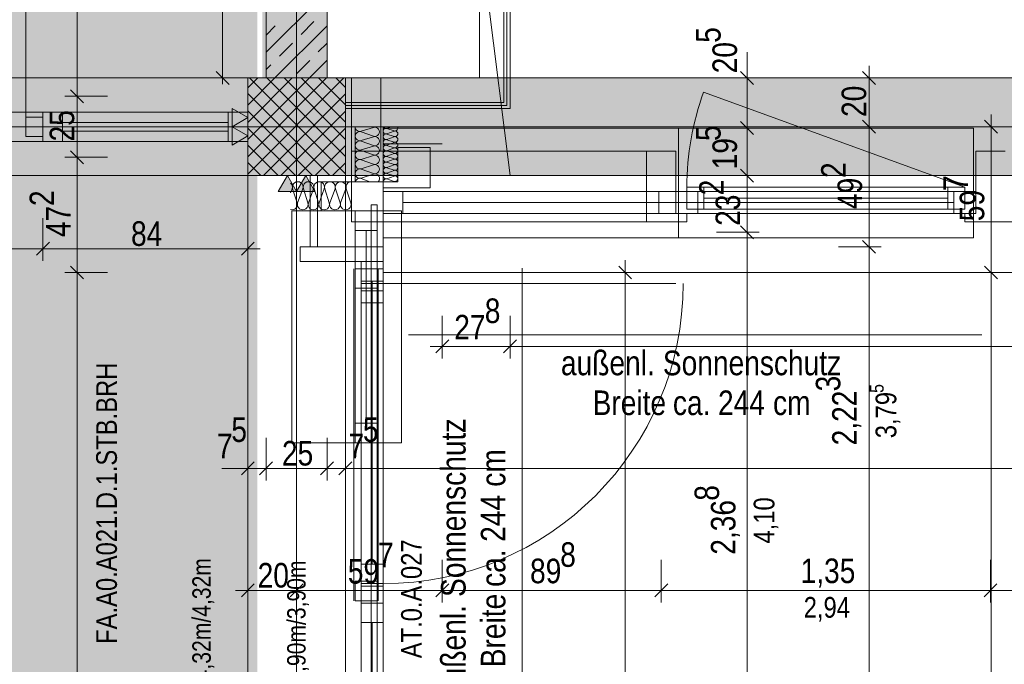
# Model space of a CAD drawing. Extents: x -620 to 300, y 62 to 1162.
# Tile 54 of 93: x -479 to -398, y 566 to 618. Entities that reach past the tile are written whole.
import ezdxf
from ezdxf.lldxf.tags import DXFTag

# ---------------------------------------------------------------- set-up
doc = ezdxf.new("R2010")
doc.units = 0
doc.layers.get('0').update_dxf_attribs({"lineweight": 13})
for name, color, linetype, lineweight, true_color in [('--Bem innen', 9, 'Continuous', 13, 0x808080), ('00 -Bauelemente -Dämmung innen', 7, 'Continuous', 9, 0xff7fe6), ('00 -Bauelemente -Gipskarton', 7, 'Continuous', 9, 0xff7fe6), ('00_Beschriftung UZ', 3, 'Continuous', 35, 0x00ff00), ('30 -33 Aussenwände- 2 nichttragend', 7, 'Continuous', 9, 0x003dff), ('30 -33 Aussenwände- 3 Aussenstützen', 7, 'Continuous', 50, 0x0000dd), ('30 -33 Aussenwände- 7 Fassade_ Elemente', 7, 'Continuous', 9, 0x00aacc), ('30 -34 Innenwände- 1 tragend', 7, 'Continuous', 13, 0xdd0806), ('30 -34 Innenwände- 2 nichttragend', 7, 'Continuous', 18, 0xff7fe6), ('30 -34 Innenwände- 4 Türen_Fenster', 7, 'Continuous', 15, 0x9955ff), ('30 -35 Decken- 1 Konstruktion-Träger- Stahlbeton', 7, 'Continuous', 13, 0x33aa00), ('70 -72 Beschriftung- 1 Beschriftung allgemein', 7, 'Continuous', 9, 0xff6633), ('70 -72 Beschriftung- 2 Beschriftung Bauteile', 7, 'Continuous', 9, 0x9999ff), ('70 -76 Bemaßung- 2 Allgemein', 9, 'Continuous', 5, 0x808080), ('iwb_Layout BA_Markierung', 7, 'Continuous', 9, 0xbadcdc), ('iwb_Schraffur_F30_feuerhemmend', 7, 'Continuous', 13, 0xff934a), ('iwb_Schraffur_Unterzug', 7, 'Continuous', 5, 0xffffcc), ('iwb_Sichtbeton', 2, 'Continuous', 50, 0xffff00), ('iwb_Sichtbeton-Shading', 2, 'Continuous', 50, 0xffff00)]:
    doc.layers.add(name, color=color, linetype=linetype, lineweight=lineweight, true_color=true_color)
doc.layers.add('70 -71 Achsen- 1 Gebäudeachsen', color=7, linetype='STRICHPUNKT2-A06G94JT8I', lineweight=18)
doc.styles.get("Standard").update_dxf_attribs({"font": 'ARIALN.TTF'})
tags = doc.linetypes.add('fein_strichliert-A06G94JU8I', pattern=[4, 1, -2, 1]).pattern_tags.tags
tags[8:9] = [DXFTag(74, 4), DXFTag(75, 0), DXFTag(340, '0'), DXFTag(46, 0.0), DXFTag(50, 0.0), DXFTag(44, 0.0), DXFTag(45, 0.0)]
tags[6:7] = [DXFTag(74, 4), DXFTag(75, 0), DXFTag(340, '0'), DXFTag(46, 0.0), DXFTag(50, 0.0), DXFTag(44, 0.0), DXFTag(45, 0.0)]
tags[4:5] = [DXFTag(74, 4), DXFTag(75, 0), DXFTag(340, '0'), DXFTag(46, 0.0), DXFTag(50, 0.0), DXFTag(44, 0.0), DXFTag(45, 0.0)]
tags = doc.linetypes.add('STRICHPUNKT2-A06G94JT8I', pattern=[12.7, 6.35, -3.175, 0, -3.175]).pattern_tags.tags
tags[10:11] = [DXFTag(74, 4), DXFTag(75, 0), DXFTag(340, '0'), DXFTag(46, 0.0), DXFTag(50, 0.0), DXFTag(44, 0.0), DXFTag(45, 0.0)]
tags[8:9] = [DXFTag(74, 4), DXFTag(75, 0), DXFTag(340, '0'), DXFTag(46, 0.0), DXFTag(50, 0.0), DXFTag(44, 0.0), DXFTag(45, 0.0)]
tags[6:7] = [DXFTag(74, 4), DXFTag(75, 0), DXFTag(340, '0'), DXFTag(46, 0.0), DXFTag(50, 0.0), DXFTag(44, 0.0), DXFTag(45, 0.0)]
tags[4:5] = [DXFTag(74, 4), DXFTag(75, 0), DXFTag(340, '0'), DXFTag(46, 0.0), DXFTag(50, 0.0), DXFTag(44, 0.0), DXFTag(45, 0.0)]

# ---------------------------------------------------------------- blocks, each defined once
blk = doc.blocks.new('Shading-A06G94F78I', base_point=(-458.376, 320.614))
at = {"layer": 'iwb_Sichtbeton-Shading', "color": 51, "true_color": 0xffff7f}
blk.add_solid([(-458.376, 613.614), (-458.976, 613.614), (-458.376, 770.614), (-458.976, 770.614)], dxfattribs=at)
blk = doc.blocks.new('Polygon-A06G94JL8I')
at = {"color": 0, "linetype": 'ByBlock', "lineweight": -2, "ltscale": 0.13}
blk.add_solid([(-459.485, 86.607), (-538.631, 86.396), (-459.318, 1083.814), (-538.631, 1083.814)], dxfattribs=at)
blk = doc.blocks.new('Referenz-A06G94JV8I')
at = {"layer": '00 -Bauelemente -Dämmung innen', "color": 0, "linetype": 'Continuous', "lineweight": -2, "ltscale": 0.13}
for p, q in [((-441.177, 613.614), (-441.177, 775.814)), ((-439.177, 611.614), (-439.177, 775.814)), ((-452.177, 613.614), (-441.177, 613.614)), ((-452.177, 611.614), (-439.177, 611.614))]:
    blk.add_line(p, q, dxfattribs=at)
at = {"layer": '00 -Bauelemente -Gipskarton', "color": 0, "linetype": 'Continuous', "lineweight": -2, "ltscale": 0.13}
for p, q in [((-439.177, 611.614), (-439.177, 775.814)), ((-438.927, 611.364), (-438.927, 775.564)), ((-438.677, 611.114), (-438.677, 775.314)), ((-452.177, 611.614), (-439.177, 611.614)), ((-452.177, 611.364), (-438.927, 611.364)), ((-452.177, 611.114), (-438.677, 611.114))]:
    blk.add_line(p, q, dxfattribs=at)
at = {"layer": '30 -33 Aussenwände- 2 nichttragend', "color": 0, "linetype": 'Continuous', "lineweight": -2, "ltscale": 0.13}
for p, q in [((-455.077, 605.614), (-454.477, 605.614)), ((-455.077, 605.614), (-455.077, 599.774)), ((-454.477, 605.614), (-454.477, 599.774)), ((-455.077, 599.774), (-454.477, 599.774))]:
    blk.add_line(p, q, dxfattribs=at)
at = {"layer": '30 -33 Aussenwände- 3 Aussenstützen', "color": 0, "lineweight": -2}
for p, q in [((-460.177, 612.807), (-459.371, 613.614)), ((-460.177, 611.393), (-457.956, 613.614)), ((-460.177, 609.978), (-456.542, 613.614)), ((-460.177, 608.564), (-455.128, 613.614)), ((-460.177, 607.15), (-453.714, 613.614)), ((-460.177, 605.736), (-452.3, 613.614)), ((-460.034, 613.614), (-452.177, 605.757)), ((-458.62, 613.614), (-452.177, 607.171)), ((-457.206, 613.614), (-452.177, 608.585)), ((-455.792, 613.614), (-452.177, 609.999)), ((-454.377, 613.614), (-452.177, 611.414)), ((-452.963, 613.614), (-452.177, 612.828)), ((-460.177, 612.342), (-453.448, 605.614)), ((-458.885, 605.614), (-452.177, 612.322)), ((-460.177, 610.928), (-454.863, 605.614)), ((-457.471, 605.614), (-452.177, 610.907)), ((-456.177, 610.614), (-456.177, 608.614)), ((-457.177, 609.614), (-455.177, 609.614)), ((-460.177, 609.514), (-456.277, 605.614)), ((-456.057, 605.614), (-452.177, 609.493)), ((-460.177, 608.1), (-457.691, 605.614)), ((-454.643, 605.614), (-452.177, 608.079)), ((-460.177, 606.686), (-459.105, 605.614)), ((-453.228, 605.614), (-452.177, 606.665))]:
    blk.add_line(p, q, dxfattribs=at)
at = {"layer": '30 -33 Aussenwände- 3 Aussenstützen', "color": 0, "linetype": 'Continuous', "lineweight": -2, "ltscale": 0.13}
for p, q in [((-452.177, 613.614), (-460.177, 613.614)), ((-460.177, 613.614), (-460.177, 605.614)), ((-452.177, 605.614), (-452.177, 613.614)), ((-460.177, 605.614), (-452.177, 605.614))]:
    blk.add_line(p, q, dxfattribs=at)
at = {"layer": '30 -33 Aussenwände- 7 Fassade_ Elemente', "color": 0, "linetype": 'Continuous', "lineweight": -2, "ltscale": 0.13}
for p, q in [((-451.677, 607.614), (-451.677, 613.614)), ((-451.677, 613.614), (-449.277, 613.614)), ((-451.677, 613.614), (-451.677, 601.814)), ((-295.677, 613.614), (-451.677, 613.614)), ((-449.277, 613.614), (-449.277, 607.614)), ((-456.177, 608.614), (-456.177, 610.614)), ((-456.177, 610.614), (-456.177, 608.614)), ((-456.177, 608.614), (-456.177, 610.614)), ((-457.177, 609.614), (-455.177, 609.614)), ((-455.177, 609.614), (-457.177, 609.614)), ((-457.177, 609.614), (-455.177, 609.614)), ((-451.377, 605.114), (-451.377, 609.614)), ((-449.077, 609.614), (-449.077, 605.114)), ((-448.78, 609.495), (-448.458, 609.614)), ((-450.877, 609.244), (-449.877, 609.565)), ((-449.877, 608.837), (-450.877, 609.207)), ((-450.877, 608.478), (-449.877, 608.799)), ((-450.877, 608.478), (-449.877, 608.799)), ((-448.78, 609.472), (-448.18, 609.28)), ((-448.18, 609.257), (-448.78, 609.035)), ((-448.78, 609.013), (-448.18, 608.82)), ((-448.78, 609.013), (-448.18, 608.82)), ((-448.18, 608.798), (-448.78, 608.575)), ((-448.18, 608.798), (-448.78, 608.575)), ((-449.877, 608.071), (-450.877, 608.44)), ((-449.877, 608.071), (-450.877, 608.44)), ((-450.877, 607.712), (-449.877, 608.033)), ((-449.077, 605.614), (-449.077, 608.214)), ((-449.077, 608.214), (-444.237, 608.214)), ((-448.78, 608.553), (-448.18, 608.361)), ((-448.78, 608.553), (-448.18, 608.361)), ((-448.18, 608.338), (-448.779, 608.116)), ((-448.779, 608.093), (-448.179, 607.901)), ((-451.677, 601.814), (-451.677, 607.614)), ((-449.277, 607.614), (-451.677, 607.614)), ((-451.677, 607.614), (-427.477, 607.614)), ((-449.877, 607.305), (-450.877, 607.674)), ((-450.877, 606.946), (-449.877, 607.267)), ((-450.877, 606.946), (-449.877, 607.267)), ((-448.179, 607.878), (-448.779, 607.656)), ((-448.779, 607.634), (-448.179, 607.441)), ((-448.179, 607.419), (-448.779, 607.197)), ((-448.779, 607.174), (-448.178, 606.982)), ((-447.877, 605.114), (-447.877, 607.914)), ((-447.877, 607.914), (-445.237, 607.914)), ((-445.237, 607.914), (-445.237, 604.614)), ((-427.477, 607.614), (-427.477, 601.814)), ((-425.077, 607.614), (-427.477, 607.614)), ((-425.077, 602.514), (-425.077, 607.614)), ((-400.477, 607.614), (-400.477, 602.514)), ((-398.077, 607.614), (-400.477, 607.614)), ((-449.877, 606.539), (-450.877, 606.908)), ((-449.877, 606.539), (-450.877, 606.908)), ((-450.877, 606.18), (-449.877, 606.501)), ((-450.877, 606.18), (-449.877, 606.501)), ((-448.178, 606.959), (-448.778, 606.737)), ((-448.778, 606.714), (-448.178, 606.522)), ((-448.178, 606.5), (-448.778, 606.277)), ((-460.177, 605.614), (-449.077, 605.614)), ((-449.877, 605.773), (-450.877, 606.142)), ((-450.877, 605.414), (-449.877, 605.735)), ((-448.778, 606.255), (-448.178, 606.062)), ((-448.178, 606.04), (-448.778, 605.818)), ((-448.178, 606.04), (-448.778, 605.818)), ((-448.778, 605.795), (-448.177, 605.603)), ((-448.778, 605.795), (-448.177, 605.603)), ((-448.177, 605.58), (-448.777, 605.358)), ((-449.077, 605.114), (-451.377, 605.114)), ((-450.877, 605.376), (-450.167, 605.114)), ((-449.077, 605.114), (-447.877, 605.114)), ((-449.077, 604.614), (-449.077, 605.114)), ((-448.777, 605.335), (-448.177, 605.143)), ((-456.55, 604.539), (-456.677, 604.195)), ((-456.507, 604.539), (-456.138, 603.389)), ((-456.094, 603.389), (-455.669, 604.539)), ((-455.626, 604.539), (-455.257, 603.389)), ((-455.214, 603.389), (-454.788, 604.539)), ((-454.745, 604.539), (-454.376, 603.389)), ((-454.333, 603.389), (-453.907, 604.539)), ((-453.864, 604.539), (-453.495, 603.389)), ((-453.452, 603.389), (-453.026, 604.539)), ((-452.983, 604.539), (-452.614, 603.389)), ((-452.571, 603.389), (-452.146, 604.539)), ((-452.102, 604.539), (-451.733, 603.389)), ((-445.237, 604.614), (-449.077, 604.614)), ((-425.077, 604.314), (-425.077, 602.514)), ((-423.277, 604.314), (-425.077, 604.314)), ((-424.877, 602.514), (-424.877, 604.314)), ((-424.877, 604.314), (-400.477, 604.314)), ((-424.177, 602.864), (-424.177, 604.664)), ((-424.177, 602.864), (-424.177, 604.664)), ((-424.177, 604.664), (-422.777, 604.664)), ((-424.177, 604.664), (-401.377, 604.664)), ((-423.277, 602.514), (-423.277, 604.314)), ((-422.777, 604.664), (-422.777, 602.864)), ((-402.777, 602.864), (-402.777, 604.664)), ((-402.777, 604.664), (-401.377, 604.664)), ((-402.277, 602.514), (-402.277, 604.314)), ((-402.277, 604.314), (-400.477, 604.314)), ((-401.377, 604.664), (-401.377, 602.864)), ((-401.377, 604.664), (-401.377, 602.864)), ((-400.477, 604.314), (-400.477, 602.514)), ((-400.477, 604.314), (-400.477, 602.514)), ((-422.777, 603.764), (-402.777, 603.764)), ((-424.177, 602.514), (-425.077, 602.514)), ((-425.077, 602.514), (-423.277, 602.514)), ((-400.477, 602.514), (-424.877, 602.514)), ((-422.777, 602.864), (-424.177, 602.864)), ((-401.377, 602.864), (-424.177, 602.864)), ((-424.177, 601.814), (-424.177, 602.514)), ((-401.377, 602.864), (-402.777, 602.864)), ((-400.477, 602.514), (-402.277, 602.514)), ((-400.477, 602.514), (-401.377, 602.514)), ((-401.377, 602.514), (-401.377, 601.814)), ((-427.477, 601.814), (-451.677, 601.814)), ((-451.677, 601.814), (-449.077, 601.814)), ((-449.077, 601.814), (-449.077, 597.674)), ((-427.477, 601.814), (-424.177, 601.814)), ((-401.377, 601.814), (-397.177, 601.814)), ((-455.877, 599.774), (-449.077, 599.774)), ((-455.877, 598.574), (-455.877, 599.774)), ((-455.877, 599.774), (-449.077, 599.774)), ((-455.877, 598.574), (-455.877, 599.774)), ((-449.077, 599.774), (-449.077, 598.574)), ((-449.077, 599.774), (-449.077, 598.574)), ((-449.077, 598.574), (-455.877, 598.574)), ((-449.077, 598.574), (-455.877, 598.574)), ((-449.077, 598.574), (-450.877, 598.574)), ((-450.877, 598.574), (-450.877, 593.927)), ((-450.877, 598.574), (-449.077, 598.574)), ((-450.877, 596.974), (-450.877, 598.574)), ((-450.877, 598.574), (-449.077, 598.574)), ((-450.877, 596.774), (-450.877, 598.574)), ((-449.077, 593.927), (-449.077, 598.574)), ((-449.077, 598.574), (-449.077, 596.974)), ((-449.077, 598.574), (-449.077, 596.774)), ((-451.377, 596.374), (-451.377, 597.974)), ((-451.377, 597.974), (-449.577, 597.974)), ((-450.877, 597.974), (-450.877, 571.974)), ((-449.077, 597.974), (-450.877, 597.974)), ((-449.577, 597.974), (-449.577, 596.374)), ((-449.077, 571.974), (-449.077, 597.974)), ((-449.077, 597.674), (-292.577, 597.674)), ((-440.491, 597.674), (-448.377, 597.674)), ((-449.077, 596.974), (-450.877, 596.974)), ((-449.077, 596.774), (-450.877, 596.774)), ((-450.877, 596.774), (-449.077, 596.774)), ((-450.877, 595.174), (-450.877, 596.774)), ((-449.977, 593.927), (-449.977, 596.974)), ((-449.077, 596.774), (-449.077, 595.174)), ((-449.577, 596.374), (-451.377, 596.374)), ((-450.877, 572.174), (-450.877, 596.174)), ((-450.877, 596.174), (-449.077, 596.174)), ((-449.077, 596.174), (-449.077, 572.174)), ((-449.077, 595.174), (-450.877, 595.174)), ((-449.977, 595.174), (-449.977, 573.774)), ((-450.877, 573.774), (-449.077, 573.774)), ((-450.877, 572.174), (-450.877, 573.774)), ((-449.077, 573.774), (-449.077, 572.174)), ((-451.377, 570.774), (-451.377, 572.374)), ((-451.377, 572.374), (-449.577, 572.374)), ((-450.877, 572.174), (-449.077, 572.174)), ((-450.877, 570.574), (-450.877, 572.174)), ((-449.077, 572.174), (-450.877, 572.174)), ((-449.077, 572.174), (-450.877, 572.174)), ((-450.877, 571.974), (-449.077, 571.974)), ((-449.577, 572.374), (-449.577, 570.774)), ((-449.077, 572.174), (-449.077, 570.574)), ((-449.577, 570.774), (-451.377, 570.774)), ((-450.877, 570.574), (-450.877, 555.914)), ((-449.077, 570.574), (-450.877, 570.574)), ((-450.877, 570.574), (-449.077, 570.574)), ((-450.877, 568.974), (-450.877, 570.574)), ((-449.077, 570.574), (-450.877, 570.574)), ((-449.077, 555.914), (-449.077, 570.574)), ((-449.077, 570.574), (-449.077, 568.974)), ((-449.077, 568.974), (-450.877, 568.974)), ((-449.977, 557.514), (-449.977, 568.974))]:
    blk.add_line(p, q, dxfattribs=at)
at = {"layer": '30 -33 Aussenwände- 7 Fassade_ Elemente', "color": 0, "linetype": 'fein_strichliert-A06G94JU8I', "lineweight": -2, "ltscale": 0.13}
for p, q in [((-401.377, 604.664), (-422.802, 612.462)), ((-451.477, 570.774), (-451.477, 597.974)), ((-449.477, 570.774), (-449.477, 597.974)), ((-425.077, 596.774), (-449.077, 596.774)), ((-449.577, 596.374), (-449.577, 572.374))]:
    blk.add_line(p, q, dxfattribs=at)
at = {"layer": '30 -33 Aussenwände- 7 Fassade_ Elemente', "color": 0, "lineweight": -2}
for p, q in [((-449.077, 609.514), (-449.077, 604.314)), ((-400.677, 609.514), (-449.077, 609.514)), ((-424.877, 609.514), (-449.077, 609.514)), ((-424.877, 604.314), (-424.877, 609.514)), ((-400.677, 609.514), (-424.877, 609.514)), ((-400.677, 604.314), (-400.677, 609.514)), ((-449.077, 604.314), (-449.077, 602.514)), ((-447.477, 604.314), (-449.077, 604.314)), ((-447.477, 604.314), (-402.277, 604.314)), ((-447.477, 604.314), (-447.477, 602.514)), ((-447.477, 604.314), (-426.477, 604.314)), ((-426.477, 604.314), (-426.477, 602.514)), ((-426.477, 604.314), (-424.877, 604.314)), ((-424.877, 604.314), (-424.877, 602.514)), ((-423.277, 604.314), (-424.877, 604.314)), ((-424.177, 602.864), (-424.177, 604.664)), ((-424.177, 604.664), (-422.777, 604.664)), ((-423.277, 602.514), (-423.277, 604.314)), ((-422.777, 602.864), (-422.777, 604.664)), ((-422.777, 604.664), (-402.777, 604.664)), ((-402.777, 602.864), (-402.777, 604.664)), ((-402.777, 604.664), (-401.377, 604.664)), ((-402.277, 602.514), (-402.277, 604.314)), ((-402.277, 604.314), (-400.677, 604.314)), ((-401.377, 604.664), (-401.377, 602.864)), ((-400.677, 604.314), (-400.677, 602.514)), ((-447.477, 603.414), (-426.477, 603.414)), ((-447.477, 603.414), (-402.277, 603.414)), ((-402.777, 603.764), (-422.777, 603.764)), ((-451.377, 602.714), (-456.577, 602.714)), ((-456.577, 602.714), (-456.577, 583.714)), ((-451.377, 601.114), (-451.377, 602.714)), ((-451.377, 602.714), (-449.577, 602.714)), ((-451.377, 602.714), (-449.577, 602.714)), ((-449.577, 602.714), (-447.577, 602.714)), ((-449.577, 602.714), (-449.577, 601.114)), ((-449.077, 600.514), (-449.077, 602.514)), ((-449.077, 602.514), (-447.477, 602.514)), ((-447.577, 602.714), (-447.577, 583.714)), ((-426.477, 602.514), (-447.477, 602.514)), ((-402.277, 602.514), (-447.477, 602.514)), ((-424.877, 602.514), (-426.477, 602.514)), ((-424.877, 602.514), (-424.877, 600.514)), ((-424.877, 602.514), (-423.277, 602.514)), ((-422.777, 602.864), (-424.177, 602.864)), ((-402.277, 602.514), (-423.277, 602.514)), ((-402.777, 602.864), (-422.777, 602.864)), ((-401.377, 602.864), (-402.777, 602.864)), ((-400.677, 602.514), (-402.277, 602.514)), ((-400.677, 602.514), (-400.677, 600.514)), ((-451.377, 585.314), (-451.377, 601.114)), ((-451.377, 601.114), (-449.577, 601.114)), ((-449.577, 601.114), (-451.377, 601.114)), ((-451.377, 601.114), (-449.577, 601.114)), ((-450.477, 585.314), (-450.477, 601.114)), ((-449.577, 601.114), (-449.577, 585.314)), ((-449.577, 601.114), (-449.577, 585.314)), ((-400.677, 600.514), (-449.077, 600.514)), ((-424.877, 600.514), (-449.077, 600.514)), ((-400.677, 600.514), (-424.877, 600.514)), ((-449.577, 585.314), (-451.377, 585.314)), ((-449.577, 585.314), (-451.377, 585.314)), ((-451.377, 585.314), (-451.377, 583.714)), ((-451.377, 585.314), (-449.577, 585.314)), ((-449.577, 583.714), (-449.577, 585.314)), ((-456.577, 583.714), (-451.377, 583.714)), ((-451.377, 583.714), (-449.577, 583.714)), ((-451.377, 583.714), (-449.577, 583.714)), ((-447.577, 583.714), (-449.577, 583.714))]:
    blk.add_line(p, q, dxfattribs=at)
at = {"layer": '30 -33 Aussenwände- 7 Fassade_ Elemente', "color": 0, "linetype": 'fein_strichliert-A06G94JU8I', "lineweight": -2, "ltscale": 0.13}
for centre, major_axis, end_param in [((-401.377, 604.664), (-21.425, 7.798), 0.349066), ((-449.077, 596.774), (0, -24.6), 1.570796)]:
    blk.add_ellipse(centre, major_axis=major_axis, ratio=1, start_param=0, end_param=end_param, dxfattribs=at)
at = {"layer": '30 -33 Aussenwände- 7 Fassade_ Elemente', "color": 0, "linetype": 'Continuous', "lineweight": -2, "ltscale": 0.13}
for centre, major_axis, end_param in [((-450.995, 609.608), (-0.383, 0.005), 1.896254), ((-449.76, 609.201), (-0.117, -0.364), 3.765224), ((-448.851, 609.713), (-0.207, -0.1), 1.434048), ((-448.11, 609.498), (-0.07, -0.219), 2.411197), ((-450.995, 608.842), (0.117, 0.364), 3.764652), ((-450.995, 608.842), (0.117, 0.364), 3.764652), ((-449.76, 608.435), (-0.117, -0.364), 3.765224), ((-449.76, 608.435), (-0.117, -0.364), 3.765224), ((-448.851, 609.254), (-0.186, 0.135), 1.254884), ((-448.85, 608.794), (0.07, 0.219), 3.764652), ((-448.85, 608.794), (-0.186, 0.135), 1.254884), ((-448.851, 609.254), (0.07, 0.219), 1.254884), ((-448.851, 609.254), (-0.186, -0.135), 1.254884), ((-448.85, 608.794), (0.07, 0.219), 1.254884), ((-448.11, 609.039), (-0.07, -0.219), 3.765224), ((-448.11, 609.039), (0.186, 0.135), 1.255075), ((-448.11, 609.039), (-0.07, -0.219), 1.255075), ((-448.109, 608.579), (-0.07, -0.219), 3.765224), ((-448.109, 608.579), (0.186, 0.135), 1.255075), ((-448.11, 609.039), (0.186, -0.135), 1.255075), ((-450.995, 608.076), (0.117, 0.364), 3.764652), ((-450.995, 608.076), (0.117, 0.364), 3.764652), ((-449.76, 607.669), (-0.117, -0.364), 3.765224), ((-448.85, 608.334), (0.07, 0.219), 3.764652), ((-448.85, 608.334), (-0.186, 0.135), 1.254884), ((-448.85, 607.875), (0.07, 0.219), 3.764652), ((-448.85, 608.794), (-0.186, -0.135), 1.254884), ((-448.85, 608.334), (0.07, 0.219), 1.254884), ((-448.85, 608.334), (-0.186, -0.135), 1.254884), ((-448.109, 608.579), (-0.07, -0.219), 1.255075), ((-448.109, 608.12), (-0.07, -0.219), 3.765224), ((-448.109, 608.579), (0.186, -0.135), 1.255075), ((-450.995, 607.31), (0.117, 0.364), 3.764652), ((-450.995, 607.31), (-0.31, 0.225), 1.254884), ((-450.995, 607.31), (0.117, 0.364), 1.254884), ((-449.76, 606.903), (-0.117, -0.364), 3.765224), ((-449.76, 606.903), (0.31, 0.225), 1.255075), ((-448.849, 607.415), (0.07, 0.219), 3.764652), ((-448.849, 606.955), (0.07, 0.219), 3.764652), ((-448.109, 607.66), (-0.07, -0.219), 3.765224), ((-448.108, 607.2), (-0.07, -0.219), 3.765224), ((-450.995, 606.544), (0.117, 0.364), 3.764652), ((-450.995, 606.544), (-0.31, 0.225), 1.254884), ((-450.995, 607.31), (-0.31, -0.225), 1.254884), ((-450.995, 606.544), (0.117, 0.364), 1.254884), ((-449.76, 606.903), (-0.117, -0.364), 1.255075), ((-449.76, 606.137), (-0.117, -0.364), 3.765224), ((-449.76, 606.137), (0.31, 0.225), 1.255075), ((-449.76, 606.903), (0.31, -0.225), 1.255075), ((-449.76, 606.137), (0.31, -0.225), 1.255075), ((-448.848, 606.496), (0.07, 0.219), 3.764652), ((-448.108, 606.741), (-0.07, -0.219), 3.765224), ((-448.107, 606.281), (-0.07, -0.219), 3.765224), ((-450.995, 605.778), (-0.31, 0.225), 1.254884), ((-450.995, 606.544), (-0.31, -0.225), 1.254884), ((-450.995, 605.778), (0.117, 0.364), 1.254884), ((-450.995, 605.778), (-0.31, -0.225), 1.254884), ((-449.76, 606.137), (-0.117, -0.364), 1.255075), ((-449.76, 605.371), (0.283, -0.257), 2.619647), ((-448.848, 606.036), (0.07, 0.219), 3.764652), ((-448.848, 606.036), (0.07, 0.219), 3.764652), ((-448.848, 605.576), (0.07, 0.219), 3.764652), ((-448.848, 605.576), (0.07, 0.219), 3.764652), ((-448.107, 605.821), (-0.07, -0.219), 3.765224), ((-448.107, 605.821), (-0.07, -0.219), 3.765224), ((-448.107, 605.362), (-0.07, -0.219), 3.765224), ((-456.969, 604.674), (0.419, -0.135), 1.157172), ((-456.088, 604.674), (-0.258, 0.356), 1.254884), ((-456.088, 604.674), (0.258, 0.356), 1.254884), ((-456.088, 604.674), (0.419, -0.135), 1.254884), ((-455.207, 604.674), (0.419, -0.135), 3.764652), ((-455.207, 604.674), (-0.258, 0.356), 1.254884), ((-455.207, 604.674), (0.258, 0.356), 1.254884), ((-455.207, 604.674), (0.419, -0.135), 1.254884), ((-454.326, 604.674), (0.419, -0.135), 3.764652), ((-454.326, 604.674), (-0.258, 0.356), 1.254884), ((-454.326, 604.674), (0.258, 0.356), 1.254884), ((-454.326, 604.674), (0.419, -0.135), 1.254884), ((-453.445, 604.674), (0.419, -0.135), 3.764652), ((-452.564, 604.674), (0.419, -0.135), 3.764652), ((-451.683, 604.674), (0.006, 0.44), 1.896254), ((-450.995, 605.012), (0.117, 0.364), 1.613483), ((-448.847, 605.117), (0.07, 0.219), 1.896254), ((-456.557, 603.254), (-0.121, -0.423), 2.160679), ((-455.676, 603.254), (-0.419, 0.135), 3.765224), ((-455.676, 603.254), (-0.419, 0.135), 1.255075), ((-455.676, 603.254), (0.258, -0.356), 1.255075), ((-454.795, 603.254), (-0.419, 0.135), 1.255075), ((-454.795, 603.254), (-0.419, 0.135), 3.765224), ((-454.795, 603.254), (0.258, -0.356), 1.255075), ((-453.914, 603.254), (-0.419, 0.135), 3.765224), ((-453.033, 603.254), (-0.419, 0.135), 3.765224), ((-452.152, 603.254), (-0.419, 0.135), 3.765224), ((-455.676, 603.254), (-0.258, -0.356), 1.255075), ((-454.795, 603.254), (-0.258, -0.356), 1.255075)]:
    blk.add_ellipse(centre, major_axis=major_axis, ratio=1, start_param=0, end_param=end_param, dxfattribs=at)
at = {"layer": '30 -34 Innenwände- 1 tragend', "color": 0, "lineweight": -2}
for p, q in [((-458.677, 770.614), (-458.677, 613.614)), ((-453.677, 770.614), (-453.677, 613.614)), ((-458.677, 615.721), (-453.677, 620.721)), ((-458.677, 615.721), (-453.677, 620.721)), ((-458.677, 617.135), (-457.935, 617.878)), ((-458.677, 617.135), (-457.935, 617.878)), ((-457.956, 613.614), (-453.677, 617.893)), ((-457.956, 613.614), (-453.677, 617.893)), ((-455.813, 617.171), (-454.753, 618.232)), ((-455.813, 617.171), (-454.753, 618.232)), ((-457.581, 615.403), (-456.52, 616.464)), ((-457.581, 615.403), (-456.52, 616.464)), ((-454.399, 615.757), (-453.677, 616.478)), ((-454.399, 615.757), (-453.677, 616.478)), ((-458.677, 614.307), (-458.288, 614.696)), ((-458.677, 614.307), (-458.288, 614.696)), ((-456.167, 613.989), (-455.106, 615.05)), ((-456.167, 613.989), (-455.106, 615.05)), ((-455.128, 613.614), (-453.677, 615.064)), ((-455.128, 613.614), (-453.677, 615.064)), ((-453.714, 613.614), (-453.692, 613.635)), ((-453.714, 613.614), (-453.692, 613.635))]:
    blk.add_line(p, q, dxfattribs=at)
at = {"layer": '30 -34 Innenwände- 1 tragend', "color": 0, "linetype": 'Continuous', "lineweight": -2, "ltscale": 0.13}
for p, q in [((-458.677, 770.614), (-458.677, 613.614)), ((-453.677, 770.614), (-453.677, 613.614))]:
    blk.add_line(p, q, dxfattribs=at)
at = {"layer": '30 -34 Innenwände- 2 nichttragend', "color": 0, "linetype": 'Continuous', "lineweight": -2, "ltscale": 0.13}
for p, q in [((-441.177, 613.614), (-441.177, 775.814)), ((-438.677, 611.114), (-438.677, 775.314)), ((-452.177, 613.614), (-441.177, 613.614)), ((-452.177, 611.114), (-452.177, 613.614)), ((-476.977, 610.814), (-475.377, 610.814)), ((-476.977, 608.414), (-476.977, 610.814)), ((-476.977, 608.414), (-476.977, 610.814)), ((-475.377, 608.414), (-475.377, 610.814)), ((-475.377, 608.414), (-475.377, 610.814)), ((-461.777, 610.814), (-460.177, 610.814)), ((-461.777, 608.414), (-461.777, 610.814)), ((-461.777, 608.414), (-461.777, 610.814)), ((-452.177, 611.114), (-438.677, 611.114)), ((-476.977, 608.414), (-475.377, 608.414)), ((-461.777, 608.414), (-460.177, 608.414))]:
    blk.add_line(p, q, dxfattribs=at)
at = {"layer": '30 -34 Innenwände- 2 nichttragend', "color": 0, "lineweight": -2}
for p, q in [((-449.077, 605.114), (-454.177, 605.114)), ((-454.177, 605.114), (-454.177, 602.714)), ((-454.177, 602.714), (-454.177, 605.114)), ((-454.177, 605.114), (-449.077, 605.114)), ((-449.077, 602.714), (-449.077, 605.114)), ((-449.077, 605.114), (-449.077, 602.714)), ((-450.077, 603.214), (-449.577, 603.214)), ((-450.077, 603.214), (-450.077, 556.014)), ((-450.077, 556.014), (-450.077, 603.214)), ((-450.077, 603.214), (-449.577, 603.214)), ((-449.577, 603.214), (-450.077, 603.214)), ((-450.077, 603.214), (-450.077, 602.714)), ((-449.577, 556.014), (-449.577, 603.214)), ((-449.577, 603.214), (-449.577, 556.014)), ((-449.577, 602.714), (-449.577, 603.214)), ((-454.177, 602.714), (-450.077, 602.714)), ((-450.077, 602.714), (-454.177, 602.714)), ((-449.577, 602.714), (-449.077, 602.714)), ((-449.077, 602.714), (-449.577, 602.714))]:
    blk.add_line(p, q, dxfattribs=at)
at = {"layer": '30 -34 Innenwände- 4 Türen_Fenster', "color": 0, "linetype": 'fein_strichliert-A06G94JU8I', "lineweight": -2, "ltscale": 0.13}
for p, q in [((-478.377, 610.414), (-478.377, 628.114)), ((-497.477, 610.814), (-476.977, 610.814)), ((-497.477, 608.414), (-476.977, 608.414))]:
    blk.add_line(p, q, dxfattribs=at)
at = {"layer": '30 -34 Innenwände- 4 Türen_Fenster', "color": 0, "linetype": 'Continuous', "lineweight": -2, "ltscale": 0.13}
for p, q in [((-478.377, 610.414), (-476.977, 610.414)), ((-478.377, 608.814), (-478.377, 610.414)), ((-476.977, 610.414), (-476.977, 608.814)), ((-475.377, 609.974), (-475.377, 610.814)), ((-475.377, 610.814), (-461.777, 610.814)), ((-461.777, 610.814), (-461.777, 609.974)), ((-475.377, 609.974), (-461.777, 609.974)), ((-475.377, 609.254), (-475.377, 609.974)), ((-461.777, 609.974), (-461.777, 609.254)), ((-476.977, 608.814), (-478.377, 608.814)), ((-475.377, 609.254), (-475.377, 608.414)), ((-461.777, 609.254), (-475.377, 609.254)), ((-461.777, 608.414), (-461.777, 609.254)), ((-475.377, 608.414), (-461.777, 608.414))]:
    blk.add_line(p, q, dxfattribs=at)
at = {"layer": '30 -34 Innenwände- 4 Türen_Fenster', "color": 0, "linetype": 'fein_strichliert-A06G94JU8I', "lineweight": -2, "ltscale": 0.13}
blk.add_ellipse((-478.377, 610.414), major_axis=(0, 17.7), ratio=1, start_param=0, end_param=1.570796, dxfattribs=at)
at = {"layer": '30 -35 Decken- 1 Konstruktion-Träger- Stahlbeton', "color": 0, "linetype": 'fein_strichliert-A06G94JU8I', "lineweight": -2, "ltscale": 0.13}
for p, q in [((-539.606, 613.614), (-460.177, 613.614)), ((-452.177, 613.614), (34.823, 613.614)), ((-539.606, 605.614), (-460.177, 605.614)), ((-460.177, 223.614), (-460.177, 605.614)), ((-452.177, 605.614), (34.823, 605.614)), ((-452.177, 223.614), (-452.177, 605.614))]:
    blk.add_line(p, q, dxfattribs=at)
at = {"layer": '30 -35 Decken- 1 Konstruktion-Träger- Stahlbeton', "color": 0, "lineweight": -2}
for p, q in [((-460.177, 613.614), (-460.177, 605.614)), ((-452.177, 613.614), (-452.177, 605.614)), ((-460.177, 605.614), (-452.177, 605.614))]:
    blk.add_line(p, q, dxfattribs=at)
at = {"layer": '70 -71 Achsen- 1 Gebäudeachsen', "color": 0, "linetype": 'STRICHPUNKT2-A06G94JT8I', "lineweight": -2, "ltscale": 0.13}
for p, q in [((-456.177, 1084.554), (-456.177, 85.114)), ((-539.606, 609.614), (75.163, 609.614))]:
    blk.add_line(p, q, dxfattribs=at)
at = {"layer": '70 -72 Beschriftung- 1 Beschriftung allgemein', "color": 0, "linetype": 'fein_strichliert-A06G94JU8I', "lineweight": -2, "ltscale": 0.13}
blk.add_line((-438.677, 605.614), (-460.177, 778.314), dxfattribs=at)
at = {"layer": '70 -72 Beschriftung- 1 Beschriftung allgemein', "color": 0, "linetype": 'Continuous', "lineweight": -2, "ltscale": 0.13}
for p, q in [((-460.177, 599.614), (-460.177, 578.214)), ((-437.69, 598.033), (-437.69, 551.033)), ((-446.995, 592.564), (-399.995, 592.564))]:
    blk.add_line(p, q, dxfattribs=at)
at = {"layer": '70 -72 Beschriftung- 2 Beschriftung Bauteile', "color": 0, "lineweight": -2}
for p, q in [((-461.476, 611.114), (-460.177, 610.364)), ((-461.476, 609.614), (-461.476, 611.114)), ((-460.177, 610.364), (-461.476, 609.614)), ((-461.476, 609.614), (-460.177, 608.864)), ((-461.476, 608.114), (-461.476, 609.614)), ((-460.177, 608.864), (-461.476, 608.114)), ((-457.677, 604.315), (-456.927, 605.614)), ((-456.927, 605.614), (-456.177, 604.315)), ((-456.177, 604.315), (-455.427, 605.614)), ((-455.427, 605.614), (-454.677, 604.315)), ((-456.177, 604.315), (-457.677, 604.315)), ((-454.677, 604.315), (-456.177, 604.315))]:
    blk.add_line(p, q, dxfattribs=at)
for points in [[(-461.476, 609.614), (-461.476, 611.114), (-460.177, 610.364)], [(-461.476, 608.114), (-461.476, 609.614), (-460.177, 608.864)], [(-456.927, 604.315), (-457.677, 604.315), (-456.927, 605.614)], [(-456.927, 604.315), (-456.927, 605.614), (-456.177, 604.315)], [(-455.427, 604.315), (-456.177, 604.315), (-455.427, 605.614)], [(-455.427, 604.315), (-455.427, 605.614), (-454.677, 604.315)]]:
    blk.add_solid(points, dxfattribs=at)
at = {"layer": '70 -76 Bemaßung- 2 Allgemein', "color": 0, "linetype": 'Continuous', "lineweight": -2, "ltscale": 0.13}
for p, q in [((-474.177, 613.174), (-474.177, 771.053)), ((-462.242, 614.674), (-462.242, 667.253)), ((-419.237, 614.674), (-419.237, 615.734)), ((-462.242, 613.114), (-462.242, 614.674)), ((-419.237, 612.614), (-419.237, 614.674)), ((-409.237, 614.614), (-409.237, 612.553)), ((-460.242, 613.614), (-463.242, 613.614)), ((-461.711, 613.083), (-462.773, 614.144)), ((-421.737, 613.614), (-418.237, 613.614)), ((-418.707, 613.083), (-419.768, 614.144)), ((-419.237, 609.514), (-419.237, 613.614)), ((-411.737, 613.614), (-408.237, 613.614)), ((-409.768, 614.144), (-408.707, 613.083)), ((-474.177, 611.114), (-474.177, 613.174)), ((-474.177, 613.114), (-474.177, 611.053)), ((-471.677, 612.114), (-475.177, 612.114)), ((-471.677, 612.114), (-475.177, 612.114)), ((-473.647, 611.583), (-474.708, 612.644)), ((-474.708, 612.644), (-473.647, 611.583)), ((-409.237, 610.674), (-409.237, 612.553)), ((-474.177, 608.174), (-474.177, 611.053)), ((-419.237, 610.514), (-419.237, 608.453)), ((-419.237, 610.514), (-419.237, 608.453)), ((-409.237, 608.614), (-409.237, 610.674)), ((-409.237, 610.614), (-409.237, 608.553)), ((-399.237, 610.614), (-399.237, 608.553)), ((-419.768, 610.044), (-418.707, 608.983)), ((-419.768, 610.044), (-418.707, 608.983)), ((-411.737, 609.614), (-408.237, 609.614)), ((-411.737, 609.614), (-408.237, 609.614)), ((-409.768, 610.144), (-408.707, 609.083)), ((-408.707, 609.083), (-409.768, 610.144)), ((-399.768, 610.144), (-398.707, 609.083)), ((-398.277, 609.614), (-398.237, 609.614)), ((-421.737, 609.514), (-418.237, 609.514)), ((-421.737, 609.514), (-418.237, 609.514)), ((-474.177, 606.114), (-474.177, 608.174)), ((-474.177, 608.114), (-474.177, 606.053)), ((-419.237, 606.674), (-419.237, 608.453)), ((-419.237, 608.453), (-419.237, 607.393)), ((-409.237, 600.834), (-409.237, 608.553)), ((-399.237, 598.734), (-399.237, 608.553)), ((-473.647, 606.583), (-474.708, 607.644)), ((-474.708, 607.644), (-473.647, 606.583)), ((-419.237, 606.674), (-419.237, 607.734)), ((-471.677, 607.114), (-475.177, 607.114)), ((-471.677, 607.114), (-475.177, 607.114)), ((-419.237, 604.614), (-419.237, 606.674)), ((-419.237, 604.614), (-419.237, 606.674)), ((-474.177, 598.734), (-474.177, 606.053)), ((-421.737, 605.614), (-418.237, 605.614)), ((-421.737, 605.614), (-418.237, 605.614)), ((-418.707, 605.083), (-419.768, 606.144)), ((-418.707, 605.083), (-419.768, 606.144)), ((-419.237, 600.974), (-419.237, 605.614)), ((-476.977, 602.114), (-476.977, 598.614)), ((-476.977, 602.114), (-476.977, 598.614)), ((-460.177, 602.114), (-460.177, 598.614)), ((-419.768, 601.504), (-418.707, 600.443)), ((-419.768, 601.504), (-418.707, 600.443)), ((-419.237, 601.974), (-419.237, 599.913)), ((-419.237, 601.974), (-419.237, 599.913)), ((-421.737, 600.974), (-418.237, 600.974)), ((-421.737, 600.974), (-418.237, 600.974)), ((-409.237, 598.774), (-409.237, 600.834)), ((-409.237, 600.774), (-409.237, 598.713)), ((-476.447, 600.144), (-477.508, 599.083)), ((-477.508, 599.083), (-476.447, 600.144)), ((-459.647, 600.144), (-460.708, 599.083)), ((-419.237, 554.674), (-419.237, 599.913)), ((-419.237, 599.913), (-419.237, 598.853)), ((-408.707, 599.243), (-409.768, 600.304)), ((-409.768, 600.304), (-408.707, 599.243)), ((-478.038, 599.614), (-496.417, 599.614)), ((-475.977, 599.614), (-478.038, 599.614)), ((-477.977, 599.614), (-475.917, 599.614)), ((-461.238, 599.614), (-475.917, 599.614)), ((-459.177, 599.614), (-461.238, 599.614)), ((-411.737, 599.774), (-408.237, 599.774)), ((-411.737, 599.774), (-408.237, 599.774)), ((-474.177, 596.674), (-474.177, 598.734)), ((-474.177, 598.674), (-474.177, 596.613)), ((-429.237, 598.674), (-429.237, 596.613)), ((-409.237, 556.374), (-409.237, 598.713)), ((-399.237, 596.674), (-399.237, 598.734)), ((-399.237, 598.674), (-399.237, 596.613)), ((-471.677, 597.674), (-475.177, 597.674)), ((-471.677, 597.674), (-475.177, 597.674)), ((-474.708, 598.204), (-473.647, 597.143)), ((-473.647, 597.143), (-474.708, 598.204)), ((-431.737, 597.674), (-428.237, 597.674)), ((-429.768, 598.204), (-428.707, 597.143)), ((-397.88, 597.674), (-400.237, 597.674)), ((-397.88, 597.674), (-400.237, 597.674)), ((-398.707, 597.143), (-399.768, 598.204)), ((-399.768, 598.204), (-398.707, 597.143)), ((-474.177, 457.614), (-474.177, 596.613)), ((-429.237, 457.614), (-429.237, 596.613)), ((-399.237, 457.614), (-399.237, 596.613)), ((-444.237, 594.114), (-444.237, 590.614)), ((-438.677, 594.114), (-438.677, 590.614)), ((-438.677, 594.114), (-438.677, 590.614)), ((-444.768, 591.083), (-443.707, 592.144)), ((-438.147, 592.144), (-439.208, 591.083)), ((-439.208, 591.083), (-438.147, 592.144)), ((-445.237, 591.614), (-443.177, 591.614)), ((-439.738, 591.614), (-443.177, 591.614)), ((-437.677, 591.614), (-439.738, 591.614)), ((-439.677, 591.614), (-437.617, 591.614)), ((-237.338, 591.614), (-437.617, 591.614)), ((-460.177, 584.114), (-460.177, 580.614)), ((-458.677, 584.114), (-458.677, 580.614)), ((-458.677, 584.114), (-458.677, 580.614)), ((-453.677, 584.114), (-453.677, 580.614)), ((-453.677, 584.114), (-453.677, 580.614)), ((-452.177, 584.114), (-452.177, 580.614)), ((-452.177, 584.114), (-452.177, 580.614)), ((-459.647, 582.144), (-460.708, 581.083)), ((-459.208, 581.083), (-458.147, 582.144)), ((-459.208, 581.083), (-458.147, 582.144)), ((-453.147, 582.144), (-454.208, 581.083)), ((-453.147, 582.144), (-454.208, 581.083)), ((-452.708, 581.083), (-451.647, 582.144)), ((-452.708, 581.083), (-451.647, 582.144)), ((-461.238, 581.614), (-462.298, 581.614)), ((-459.177, 581.614), (-461.238, 581.614)), ((-458.677, 581.614), (-460.177, 581.614)), ((-459.677, 581.614), (-457.617, 581.614)), ((-459.677, 581.614), (-457.617, 581.614)), ((-457.617, 581.614), (-456.557, 581.614)), ((-454.738, 581.614), (-457.617, 581.614)), ((-454.738, 581.614), (-455.798, 581.614)), ((-452.677, 581.614), (-454.738, 581.614)), ((-452.677, 581.614), (-454.738, 581.614)), ((-452.177, 581.614), (-453.677, 581.614)), ((-453.177, 581.614), (-451.117, 581.614)), ((-453.177, 581.614), (-451.117, 581.614)), ((-451.117, 581.614), (-450.057, 581.614)), ((-296.238, 581.614), (-451.117, 581.614)), ((-460.177, 574.114), (-460.177, 570.614)), ((-456.177, 574.114), (-456.177, 570.614)), ((-456.177, 574.114), (-456.177, 570.614)), ((-444.237, 574.114), (-444.237, 570.614)), ((-444.237, 574.114), (-444.237, 570.614)), ((-426.277, 574.114), (-426.277, 570.614)), ((-426.277, 574.114), (-426.277, 570.614)), ((-399.277, 574.114), (-399.277, 570.614)), ((-399.277, 574.114), (-399.277, 570.614)), ((-460.708, 571.083), (-459.647, 572.144)), ((-456.708, 571.083), (-455.647, 572.144)), ((-455.647, 572.144), (-456.708, 571.083)), ((-444.768, 571.083), (-443.707, 572.144)), ((-443.707, 572.144), (-444.768, 571.083)), ((-425.747, 572.144), (-426.808, 571.083)), ((-426.808, 571.083), (-425.747, 572.144)), ((-398.747, 572.144), (-399.808, 571.083)), ((-399.808, 571.083), (-398.747, 572.144)), ((-461.177, 571.614), (-459.117, 571.614)), ((-457.238, 571.614), (-459.117, 571.614)), ((-455.177, 571.614), (-457.238, 571.614)), ((-457.177, 571.614), (-455.117, 571.614)), ((-445.298, 571.614), (-455.117, 571.614)), ((-443.237, 571.614), (-445.298, 571.614)), ((-445.237, 571.614), (-443.177, 571.614)), ((-427.338, 571.614), (-443.177, 571.614)), ((-425.277, 571.614), (-427.338, 571.614)), ((-427.277, 571.614), (-425.217, 571.614)), ((-400.338, 571.614), (-425.217, 571.614)), ((-398.277, 571.614), (-400.338, 571.614)), ((-400.277, 571.614), (-398.217, 571.614)), ((-349.138, 571.614), (-398.217, 571.614))]:
    blk.add_line(p, q, dxfattribs=at)
at = {"layer": '--Bem innen', "color": 0, "linetype": 'Continuous', "lineweight": -2, "ltscale": 0.13, "attachment_point": 1, "rotation": 90}
for s, insert, char_height in [('{\\fArial Narrow;5}', (-409.175, 587.803), 1.13339), ('{\\fArial Narrow;3,79}', (-408.702, 584.09), 1.7), ('{\\fArial Narrow;4,10}', (-418.697, 575.454), 1.7)]:
    blk.add_mtext(s, dxfattribs=dict(at, insert=insert, char_height=char_height))
at = {"layer": '--Bem innen', "color": 0, "linetype": 'Continuous', "lineweight": -2, "ltscale": 0.13, "insert": (-414.596, 571.077), "char_height": 1.7, "attachment_point": 1}
blk.add_mtext('{\\fArial Narrow;2,94}', dxfattribs=at)
at = {"layer": '00_Beschriftung UZ', "color": 0, "linetype": 'ByBlock', "lineweight": -2, "ltscale": 0.13, "insert": (-464.728, 557.292), "char_height": 1.51033, "attachment_point": 1, "rotation": 90}
blk.add_mtext('{\\fArial Narrow;UK RD +4,32m/4,32m}', dxfattribs=at)
at = {"layer": '70 -72 Beschriftung- 1 Beschriftung allgemein', "color": 0, "linetype": 'Continuous', "lineweight": -2, "ltscale": 0.13, "attachment_point": 1, "rotation": 90}
for s, insert, char_height in [('{\\fArial Narrow;FA.A0.A021.D.1.STB.BRH}', (-472.613, 567.233), 1.7), ('{\\fArial Narrow;Sonnenschutz}', (-444.336, 571.079), 2.01377), ('{\\fArial Narrow;cm}', (-441.073, 580.112), 2.01377), ('{\\fArial Narrow;244}', (-441.073, 575.597), 2.01377), ('{\\fArial Narrow;AT.0.A.027}', (-447.61, 566.052), 1.7), ('{\\fArial Narrow;ca.}', (-441.073, 571.902), 2.01377), ('{\\fArial Narrow;Breite}', (-441.073, 565.316), 2.01377), ('{\\fArial Narrow;außenl.}', (-444.336, 562.719), 2.01377)]:
    blk.add_mtext(s, dxfattribs=dict(at, insert=insert, char_height=char_height))
at = {"layer": '70 -72 Beschriftung- 1 Beschriftung allgemein', "color": 0, "linetype": 'Continuous', "lineweight": -2, "ltscale": 0.13, "char_height": 2.01377, "attachment_point": 1}
for s, insert in [('{\\fArial Narrow;außenl.}', (-434.504, 591.264)), ('{\\fArial Narrow;Sonnenschutz}', (-426.144, 591.264)), ('{\\fArial Narrow;Breite}', (-431.907, 588.001)), ('{\\fArial Narrow;244}', (-421.626, 588.001)), ('{\\fArial Narrow;ca.}', (-425.321, 588.001)), ('{\\fArial Narrow;cm}', (-417.111, 588.001))]:
    blk.add_mtext(s, dxfattribs=dict(at, insert=insert))
at = {"layer": '70 -76 Bemaßung- 2 Allgemein', "color": 0, "linetype": 'Continuous', "lineweight": -2, "ltscale": 0.13, "char_height": 2.01377, "attachment_point": 1, "rotation": 90}
for s, insert in [('{\\fArial Narrow;5}', (-423.422, 616.497)), ('{\\fArial Narrow;20}', (-422.08, 613.995)), ('{\\fArial Narrow;20}', (-411.488, 610.417)), ('{\\fArial Narrow;25}', (-476.428, 608.411)), ('{\\fArial Narrow;5}', (-423.422, 608.448)), ('{\\fArial Narrow;19}', (-422.08, 606.127)), ('{\\fArial Narrow;2}', (-413.167, 605.416)), ('{\\fArial Narrow;49}', (-411.824, 602.874)), ('{\\fArial Narrow;7}', (-403.149, 604.346)), ('{\\fArial Narrow;2}', (-423.167, 603.996)), ('{\\fArial Narrow;59}', (-401.807, 601.872)), ('{\\fArial Narrow;2}', (-478.073, 603.116)), ('{\\fArial Narrow;23}', (-421.824, 601.494)), ('{\\fArial Narrow;47}', (-476.731, 600.574)), ('{\\fArial Narrow;3}', (-413.605, 587.927)), ('{\\fArial Narrow;2,22}', (-412.263, 583.501)), ('{\\fArial Narrow;8}', (-423.548, 578.964)), ('{\\fArial Narrow;2,36}', (-422.206, 574.538))]:
    blk.add_mtext(s, dxfattribs=dict(at, insert=insert))
at = {"layer": '70 -76 Bemaßung- 2 Allgemein', "color": 0, "linetype": 'Continuous', "lineweight": -2, "ltscale": 0.13, "char_height": 2.01377, "attachment_point": 1}
for s, insert in [('{\\fArial Narrow;84}', (-469.756, 601.865)), ('{\\fArial Narrow;8}', (-440.749, 595.543)), ('{\\fArial Narrow;27}', (-443.251, 594.2)), ('{\\fArial Narrow;5}', (-461.53, 585.798)), ('{\\fArial Narrow;5}', (-450.741, 585.798)), ('{\\fArial Narrow;7}', (-462.708, 584.456)), ('{\\fArial Narrow;25}', (-457.38, 583.865)), ('{\\fArial Narrow;7}', (-451.919, 584.456)), ('{\\fArial Narrow;7}', (-449.505, 575.526)), ('{\\fArial Narrow;8}', (-434.563, 575.56)), ('{\\fArial Narrow;59}', (-451.979, 574.183)), ('{\\fArial Narrow;89}', (-437.037, 574.217)), ('{\\fArial Narrow;1,35}', (-414.851, 574.229)), ('{\\fArial Narrow;20}', (-459.374, 573.865))]:
    blk.add_mtext(s, dxfattribs=dict(at, insert=insert))
at = {"layer": '70 -76 Bemaßung- 2 Allgemein', "color": 0, "linetype": 'ByBlock', "lineweight": -2, "ltscale": 0.13, "insert": (-456.953, 557.291), "char_height": 1.51033, "attachment_point": 1, "rotation": 90}
blk.add_mtext('{\\fArial Narrow;UK UZ +3,90m/3,90m}', dxfattribs=at)
blk = doc.blocks.new('Referenz-A06G94JX8I')
at = {"layer": 'iwb_Schraffur_F30_feuerhemmend', "linetype": 'Continuous', "ltscale": 0.13}
blk.add_hatch(color=256, dxfattribs=at).paths.add_polyline_path([(-453.676, 778.614), (-453.676, 770.614), (-453.676, 613.614), (-458.676, 613.614), (-458.676, 778.614)])
for points in [[(-453.676, 608.414), (-460.176, 608.414), (-453.676, 613.614), (-460.176, 613.614)], [(-476.926, 608.414), (-476.926, 610.814), (-460.176, 608.414), (-460.176, 610.814)]]:
    blk.add_solid(points, dxfattribs=at)
at = {"layer": 'iwb_Schraffur_Unterzug', "linetype": 'Continuous', "ltscale": 0.13}
for points in [[(-539.606, 613.614), (75.163, 613.614), (75.163, 609.466)], [(-539.606, 613.614), (75.163, 609.466), (-539.606, 611.96)], [(-539.606, 611.96), (75.163, 609.466), (75.163, 605.614)], [(-539.606, 611.96), (75.163, 605.614), (-539.606, 605.614)]]:
    blk.add_solid(points, dxfattribs=at)
at = {"layer": 'iwb_Sichtbeton', "linetype": 'Continuous', "ltscale": 0.5}
blk.add_solid([(-458.376, 613.614), (-458.976, 613.614), (-458.376, 770.614), (-458.976, 770.614)], dxfattribs=at)

msp = doc.modelspace()

# ---------------------------------------------------------------- block references
at = {"color": 8, "lineweight": 13, "ltscale": 0.13, "true_color": 0x808080}
msp.add_blockref('Referenz-A06G94JV8I', (0, 0), dxfattribs=at)
at = {"color": 8, "lineweight": 25, "ltscale": 0.25, "true_color": 0x808080}
msp.add_blockref('Referenz-A06G94JX8I', (0, 0), dxfattribs=at)
msp.add_blockref('Shading-A06G94F78I', (-458.376, 320.614))
at = {"layer": 'iwb_Layout BA_Markierung', "ltscale": 0.13}
msp.add_blockref('Polygon-A06G94JL8I', (0, 0), dxfattribs=at)

doc.saveas('drawing.dxf')
